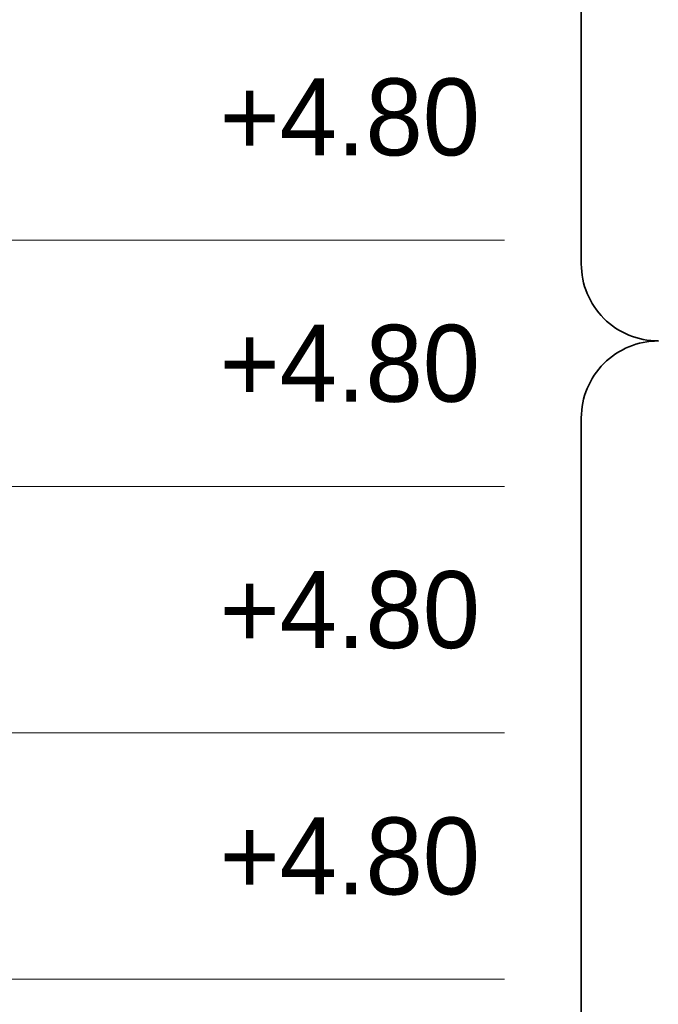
# Model space of a CAD drawing. Header units: metres. Extents: x 1155 to 1506, y 1546 to 1980.
# Tile 23 of 27: x 1308 to 1350, y 1867 to 1930. Entities that reach past the tile are written whole.
import ezdxf
from ezdxf.enums import TextEntityAlignment as Align

# ---------------------------------------------------------------- set-up
doc = ezdxf.new("R2010")
doc.units = ezdxf.units.M
doc.header["$LTSCALE"] = 0.1
doc.styles.add('StagCAD', font='StagCAD.ttf')

msp = doc.modelspace()

# ---------------------------------------------------------------- linework, layer by layer
at = {"layer": 'Defpoints', "color": 6, "lineweight": 35}
msp.add_lwpolyline([(1339.966, 1836.151), (1339.966, 1836.151, 0.414214), (1344.966, 1841.151), (1344.966, 1904.601), (1344.966, 1904.601, -0.414214), (1349.966, 1909.601), (1349.966, 1909.601), (1349.966, 1909.601, -0.414214), (1344.966, 1914.601), (1344.966, 1914.601), (1344.966, 1975.151, 0.414214), (1339.966, 1980.151), (1339.966, 1980.151)], format="xyb", dxfattribs=at)
at = {"layer": 'Defpoints', "color": 250, "lineweight": 0}
for points in [[(1339.966, 1916.151), (1208.8, 1916.151)], [(1339.966, 1900.151), (1208.8, 1900.151)], [(1339.966, 1884.151), (1208.8, 1884.151)], [(1339.966, 1868.151), (1208.8, 1868.151)]]:
    msp.add_lwpolyline(points, dxfattribs=at)

# ---------------------------------------------------------------- texts
at = {"layer": 'Defpoints', "color": 3, "lineweight": 50, "style": 'StagCAD'}
for p in [(1321.467, 1924.151), (1321.467, 1908.151), (1321.467, 1892.151)]:
    msp.add_text('+4.80', height=5, dxfattribs=at).set_placement(p, align=Align.MIDDLE_LEFT)
at = {"layer": 'Defpoints', "color": 2, "lineweight": 50, "style": 'StagCAD'}
msp.add_text('+4.80', height=5, dxfattribs=at).set_placement((1321.467, 1876.151), align=Align.MIDDLE_LEFT)

doc.saveas('drawing.dxf')
